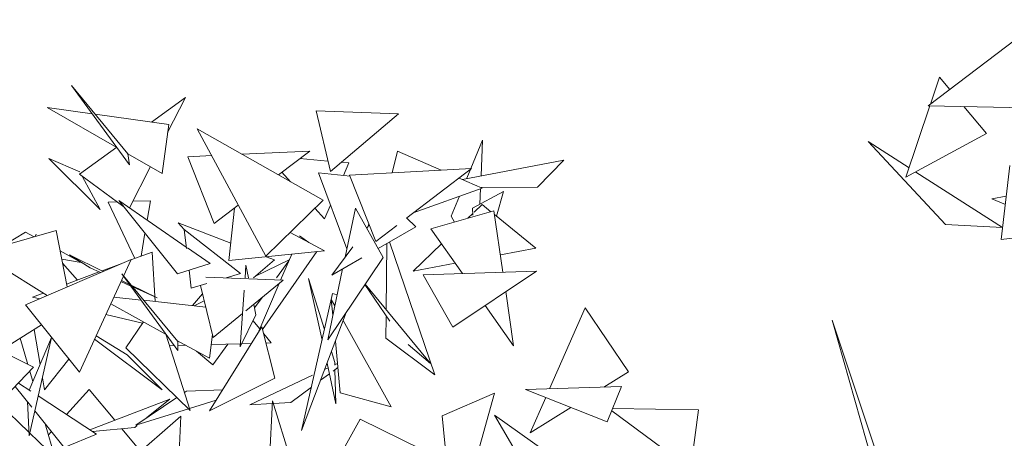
# Model space of a CAD drawing. Header units: metres. Extents: x -14.5 to 19.7, y -19.1 to 4.
# Tile 172 of 218: x 17.688 to 17.975, y 3.447 to 3.569. Entities that reach past the tile are written whole.
import ezdxf

# ---------------------------------------------------------------- set-up
doc = ezdxf.new("R2010")
doc.units = ezdxf.units.M
doc.layers.add('G-IMPT', color=7, linetype='Continuous', lineweight=5)
doc.layers.add('L-PLNT', color=7, linetype='Continuous', lineweight=5, true_color=0x005900)

# ---------------------------------------------------------------- blocks, each defined once
blk = doc.blocks.new('ÁRVORES ORNAMENTAIS - Pequeno e Médio Porte - Ipê-roxo-2976198-A')
at = {"layer": 'G-IMPT', "color": 253, "true_color": 0xaaaaaa}
for p, q in [((7.51114, 3.56893), (7.47812, 3.54387)), ((7.22859, 3.54975), (7.24505, 3.52987)), ((7.22859, 3.54975), (7.24553, 3.52672)), ((7.48136, 3.55216), (7.47875, 3.54435)), ((7.48136, 3.55216), (7.48435, 3.5486)), ((7.25196, 3.53912), (7.26182, 3.54625)), ((7.25663, 3.53605), (7.26182, 3.54625)), ((7.47858, 3.54386), (7.47163, 3.52311)), ((7.51599, 3.54311), (7.47812, 3.54387)), ((7.24182, 3.53177), (7.22155, 3.54333)), ((7.23464, 3.54152), (7.22155, 3.54333)), ((7.25695, 3.53843), (7.2355, 3.5414)), ((7.29985, 3.54243), (7.30402, 3.52478)), ((7.29985, 3.54243), (7.32389, 3.54151)), ((7.30402, 3.52478), (7.32389, 3.54151)), ((7.48849, 3.54366), (7.49504, 3.53584)), ((7.25508, 3.5242), (7.25695, 3.53843)), ((7.28519, 3.5001), (7.26527, 3.53715)), ((7.30188, 3.51636), (7.26527, 3.53715)), ((7.49504, 3.53584), (7.47163, 3.52311)), ((7.34493, 3.5256), (7.34836, 3.53386)), ((7.34788, 3.52344), (7.34836, 3.53386)), ((7.47254, 3.52583), (7.46062, 3.53346)), ((7.4831, 3.50927), (7.46062, 3.53346)), ((7.23096, 3.52394), (7.2418, 3.53178)), ((7.25508, 3.5242), (7.24505, 3.52992)), ((7.24505, 3.52987), (7.24553, 3.52672)), ((7.27827, 3.52977), (7.29803, 3.53067)), ((7.28887, 3.52375), (7.29803, 3.53067)), ((7.32355, 3.5307), (7.32205, 3.52437)), ((7.32355, 3.5307), (7.33626, 3.52513)), ((7.23696, 3.51365), (7.22204, 3.52856)), ((7.22204, 3.52856), (7.23105, 3.52464)), ((7.26254, 3.52905), (7.26946, 3.52936)), ((7.27017, 3.50962), (7.26254, 3.52905)), ((7.30331, 3.52777), (7.29516, 3.5285)), ((7.3094, 3.52723), (7.30716, 3.52742)), ((7.30781, 3.52357), (7.3094, 3.52723)), ((7.37201, 3.52806), (7.34248, 3.5224)), ((7.36432, 3.52022), (7.37201, 3.52806)), ((7.49938, 3.50496), (7.50188, 3.52653)), ((7.23096, 3.52394), (7.2439, 3.51447)), ((7.24551, 3.51417), (7.25161, 3.52618)), ((7.29244, 3.52172), (7.28989, 3.52452)), ((7.30973, 3.52336), (7.30058, 3.52437)), ((7.30058, 3.52437), (7.3088, 3.50221)), ((7.3096, 3.5237), (7.34515, 3.52561)), ((7.31724, 3.50436), (7.3096, 3.5237)), ((7.32625, 3.51122), (7.34515, 3.52561)), ((7.3437, 3.52264), (7.34483, 3.52537)), ((7.49977, 3.5084), (7.47452, 3.52457)), ((7.23696, 3.51365), (7.23172, 3.52339)), ((7.3415, 3.52283), (7.34817, 3.51991)), ((7.32815, 3.51266), (7.34817, 3.51991)), ((7.3454, 3.51405), (7.35438, 3.51892)), ((7.34751, 3.5152), (7.34772, 3.51975)), ((7.36432, 3.52022), (7.34788, 3.52004)), ((7.35438, 3.51892), (7.3524, 3.51173)), ((7.23931, 3.51586), (7.24189, 3.51594)), ((7.23931, 3.51586), (7.2471, 3.49942)), ((7.25947, 3.49497), (7.24245, 3.51628)), ((7.26207, 3.50276), (7.24245, 3.51628)), ((7.24647, 3.51607), (7.25159, 3.51622)), ((7.25066, 3.51062), (7.25159, 3.51622)), ((7.28519, 3.5001), (7.30188, 3.51636)), ((7.33918, 3.51176), (7.34158, 3.51752)), ((7.34817, 3.51516), (7.34585, 3.51291)), ((7.35078, 3.51304), (7.34817, 3.51516)), ((7.50084, 3.51754), (7.4966, 3.51678)), ((7.50056, 3.51514), (7.4966, 3.51678)), ((7.27017, 3.50962), (7.27721, 3.51494)), ((7.27611, 3.51411), (7.27448, 3.49886)), ((7.30231, 3.51094), (7.29948, 3.51403)), ((7.30231, 3.51094), (7.30407, 3.51498)), ((7.31131, 3.5141), (7.30829, 3.49979)), ((7.3194, 3.49968), (7.31131, 3.5141)), ((7.35163, 3.51329), (7.33331, 3.50807)), ((7.34547, 3.51254), (7.344, 3.51112)), ((7.3454, 3.51405), (7.3455, 3.51199)), ((7.35163, 3.51329), (7.35424, 3.49543)), ((7.36388, 3.50241), (7.35179, 3.51223)), ((7.26148, 3.50785), (7.25967, 3.50981)), ((7.27502, 3.5039), (7.25967, 3.50981)), ((7.31519, 3.50956), (7.31499, 3.50874)), ((7.32891, 3.50865), (7.3262, 3.51128)), ((7.33918, 3.51176), (7.34019, 3.51003)), ((7.20161, 3.50114), (7.22415, 3.50754)), ((7.21525, 3.50705), (7.20888, 3.5032)), ((7.21773, 3.50571), (7.21525, 3.50705)), ((7.21831, 3.50653), (7.21803, 3.5058)), ((7.22415, 3.50754), (7.22733, 3.49112)), ((7.2489, 3.5001), (7.25002, 3.5068)), ((7.26146, 3.50785), (7.26212, 3.50233)), ((7.26146, 3.50785), (7.27784, 3.49501)), ((7.29231, 3.50703), (7.30231, 3.50164)), ((7.31533, 3.50919), (7.31461, 3.50823)), ((7.31724, 3.50436), (7.32335, 3.50901)), ((7.32891, 3.50865), (7.31791, 3.50234)), ((7.33331, 3.50807), (7.34252, 3.49502)), ((7.49977, 3.5084), (7.4831, 3.50927)), ((7.29502, 3.50599), (7.29776, 3.50409)), ((7.32029, 3.4845), (7.32046, 3.5038)), ((7.3344, 3.46557), (7.32122, 3.50424)), ((7.33638, 3.50372), (7.32815, 3.49574)), ((7.49938, 3.50496), (7.50992, 3.50616)), ((7.20161, 3.50114), (7.22153, 3.48863)), ((7.23149, 3.49827), (7.2253, 3.50162)), ((7.25208, 3.5013), (7.24593, 3.49898)), ((7.25301, 3.48688), (7.25208, 3.5013)), ((7.26901, 3.49798), (7.2624, 3.50253)), ((7.27448, 3.49886), (7.30231, 3.50164)), ((7.30003, 3.50142), (7.28427, 3.47875)), ((7.31055, 3.50281), (7.3044, 3.49459)), ((7.36388, 3.50241), (7.35351, 3.50047)), ((7.21519, 3.4859), (7.24601, 3.49916)), ((7.23149, 3.49827), (7.22577, 3.49921)), ((7.226, 3.49803), (7.23042, 3.49314)), ((7.23787, 3.49566), (7.22802, 3.50048)), ((7.23402, 3.49671), (7.22802, 3.50048)), ((7.23092, 3.46635), (7.24601, 3.49916)), ((7.24325, 3.49797), (7.23753, 3.49582)), ((7.25947, 3.49497), (7.26901, 3.49798)), ((7.28165, 3.49377), (7.28773, 3.499)), ((7.28225, 3.49429), (7.29204, 3.499)), ((7.28773, 3.499), (7.28529, 3.49994)), ((7.2883, 3.49377), (7.29191, 3.4987)), ((7.29276, 3.50069), (7.28953, 3.49314)), ((7.3194, 3.49968), (7.30324, 3.47575)), ((7.31316, 3.49961), (7.3044, 3.49459)), ((7.3404, 3.49802), (7.32815, 3.49574)), ((7.2367, 3.49551), (7.22718, 3.49192)), ((7.2371, 3.49533), (7.23402, 3.49671)), ((7.26288, 3.49605), (7.26352, 3.49075)), ((7.27367, 3.49377), (7.27784, 3.49501)), ((7.27943, 3.49751), (7.27917, 3.49377)), ((7.27943, 3.49751), (7.28017, 3.49377)), ((7.30758, 3.49641), (7.30324, 3.47575)), ((7.33104, 3.49462), (7.36406, 3.49577)), ((7.33964, 3.47947), (7.36406, 3.49577)), ((7.24593, 3.49138), (7.24303, 3.49268)), ((7.24556, 3.49189), (7.2432, 3.49305)), ((7.24332, 3.49495), (7.2596, 3.47526)), ((7.24332, 3.49495), (7.25963, 3.47264)), ((7.26779, 3.494), (7.2903, 3.49311)), ((7.27942, 3.48421), (7.2903, 3.49311)), ((7.2891, 3.49213), (7.28289, 3.47761)), ((7.30229, 3.47878), (7.29765, 3.4936)), ((7.30158, 3.47563), (7.29765, 3.4936)), ((7.33964, 3.47947), (7.33104, 3.49462)), ((7.22036, 3.48936), (7.21727, 3.48819)), ((7.25353, 3.48799), (7.24605, 3.49165)), ((7.25353, 3.48799), (7.24647, 3.49114)), ((7.26352, 3.49075), (7.26808, 3.4921)), ((7.26621, 3.49155), (7.26992, 3.47643)), ((7.27892, 3.49018), (7.27778, 3.47372)), ((7.30467, 3.48927), (7.29562, 3.44935)), ((7.30467, 3.48927), (7.30598, 3.48879)), ((7.32132, 3.48115), (7.31408, 3.49181)), ((7.31416, 3.49192), (7.33319, 3.46889)), ((7.35507, 3.48977), (7.35738, 3.47396)), ((7.21937, 3.4877), (7.21727, 3.48819)), ((7.24889, 3.48733), (7.24097, 3.48819)), ((7.26775, 3.48528), (7.24969, 3.48725)), ((7.26682, 3.48909), (7.26383, 3.48571)), ((7.26432, 3.48565), (7.26731, 3.48709)), ((7.2819, 3.48502), (7.28412, 3.48806)), ((7.30474, 3.48288), (7.30429, 3.48752)), ((7.30532, 3.48567), (7.30429, 3.48752)), ((7.23092, 3.46635), (7.21519, 3.4859)), ((7.25624, 3.47728), (7.24004, 3.48618)), ((7.28169, 3.48607), (7.28229, 3.48305)), ((7.30861, 3.48371), (7.29562, 3.44935)), ((7.34906, 3.48575), (7.35738, 3.47396)), ((7.37818, 3.48505), (7.36784, 3.46148)), ((7.37818, 3.48505), (7.39081, 3.46638)), ((7.24934, 3.48059), (7.23864, 3.48313)), ((7.24442, 3.47339), (7.24958, 3.48094)), ((7.26992, 3.47643), (7.27845, 3.48342)), ((7.28229, 3.48305), (7.27778, 3.47372)), ((7.28146, 3.48134), (7.28344, 3.4789)), ((7.32174, 3.45625), (7.30773, 3.48136)), ((7.32021, 3.4762), (7.32027, 3.48247)), ((7.47317, 3.40057), (7.45013, 3.48149)), ((7.47686, 3.40129), (7.45013, 3.48149)), ((7.21988, 3.48008), (7.20788, 3.47258)), ((7.21948, 3.46859), (7.21778, 3.47877)), ((7.28408, 3.47952), (7.28291, 3.47765)), ((7.28787, 3.46458), (7.28408, 3.47952)), ((7.21372, 3.47623), (7.21594, 3.46857)), ((7.21627, 3.44775), (7.22283, 3.47641)), ((7.21634, 3.46109), (7.22279, 3.47646)), ((7.23533, 3.47594), (7.25508, 3.46114)), ((7.23577, 3.47689), (7.24488, 3.47141)), ((7.25606, 3.47738), (7.26321, 3.45514)), ((7.2688, 3.47038), (7.25935, 3.47557)), ((7.2596, 3.47526), (7.25963, 3.47264)), ((7.2688, 3.47038), (7.2697, 3.47731)), ((7.28291, 3.47764), (7.26886, 3.45502)), ((7.2846, 3.47748), (7.28673, 3.47485)), ((7.30691, 3.4603), (7.30546, 3.47537)), ((7.3344, 3.46557), (7.32021, 3.4762)), ((7.20692, 3.47306), (7.21761, 3.46774)), ((7.24442, 3.47339), (7.26321, 3.45514)), ((7.25714, 3.47403), (7.25859, 3.47407)), ((7.25962, 3.4741), (7.26192, 3.47416)), ((7.26507, 3.47243), (7.26977, 3.46843)), ((7.26932, 3.47437), (7.27784, 3.4746)), ((7.26977, 3.46843), (7.2742, 3.4745)), ((7.27821, 3.47461), (7.28108, 3.47469)), ((7.28527, 3.47481), (7.28673, 3.47485)), ((7.30531, 3.46918), (7.30431, 3.47234)), ((7.3267, 3.47437), (7.33319, 3.46889)), ((7.22073, 3.46114), (7.22788, 3.47013)), ((7.24488, 3.47141), (7.25508, 3.46114)), ((7.21761, 3.46774), (7.19077, 3.43993)), ((7.21651, 3.4666), (7.21739, 3.46359)), ((7.30335, 3.46756), (7.30232, 3.46707)), ((7.30564, 3.45712), (7.30304, 3.46897)), ((7.3062, 3.4677), (7.30479, 3.46665)), ((7.30531, 3.46918), (7.30533, 3.46832)), ((7.30536, 3.46708), (7.30564, 3.45712)), ((7.30609, 3.46885), (7.30539, 3.46852)), ((7.39081, 3.46638), (7.38366, 3.46196)), ((7.22073, 3.46114), (7.22014, 3.46465)), ((7.28787, 3.46458), (7.26886, 3.45502)), ((7.2988, 3.46541), (7.28057, 3.45681)), ((7.30372, 3.46586), (7.30114, 3.46395)), ((7.21712, 3.45609), (7.21224, 3.46218)), ((7.21682, 3.46078), (7.21319, 3.46315)), ((7.23381, 3.46129), (7.22722, 3.45398)), ((7.23381, 3.46129), (7.24126, 3.45232)), ((7.26152, 3.46041), (7.2621, 3.46081)), ((7.2621, 3.46081), (7.2727, 3.46121)), ((7.29849, 3.46198), (7.29248, 3.45752)), ((7.38878, 3.46211), (7.36082, 3.46128)), ((7.38466, 3.45182), (7.36082, 3.46128)), ((7.38466, 3.45182), (7.38878, 3.46211)), ((7.21627, 3.44775), (7.2158, 3.45774)), ((7.2359, 3.44829), (7.21894, 3.45939)), ((7.234, 3.44954), (7.25723, 3.45844)), ((7.24736, 3.45092), (7.25931, 3.45893)), ((7.25723, 3.45844), (7.25059, 3.45309)), ((7.26302, 3.45574), (7.27079, 3.45813)), ((7.28573, 3.42845), (7.28712, 3.45799)), ((7.29974, 3.4179), (7.28712, 3.45799)), ((7.30691, 3.4603), (7.32174, 3.45625)), ((7.33654, 3.45366), (7.35185, 3.46025)), ((7.35185, 3.46025), (7.33998, 3.41833)), ((7.36672, 3.45894), (7.36221, 3.44868)), ((7.20749, 3.45725), (7.21622, 3.44884)), ((7.22654, 3.44435), (7.21795, 3.45506)), ((7.24736, 3.45092), (7.2627, 3.45564)), ((7.28708, 3.4572), (7.28057, 3.45681)), ((7.29248, 3.45752), (7.28736, 3.45721)), ((7.37407, 3.45602), (7.36221, 3.44868)), ((7.40683, 3.43967), (7.38595, 3.45504)), ((7.41124, 3.45535), (7.38621, 3.4557)), ((7.41124, 3.45535), (7.40908, 3.43913)), ((7.26047, 3.45349), (7.24567, 3.44061)), ((7.26047, 3.45349), (7.25927, 3.42755)), ((7.31273, 3.45264), (7.30787, 3.4439)), ((7.33068, 3.44384), (7.31273, 3.45264)), ((7.33654, 3.45366), (7.33998, 3.41833)), ((7.37003, 3.42265), (7.3518, 3.4538)), ((7.38789, 3.42824), (7.3518, 3.4538)), ((7.22096, 3.45132), (7.22379, 3.44155)), ((7.23475, 3.44904), (7.24707, 3.45024)), ((7.24328, 3.44987), (7.24874, 3.44329)), ((7.24777, 3.45081), (7.24707, 3.45024)), ((7.21647, 3.4486), (7.22379, 3.44155)), ((7.22277, 3.44905), (7.2219, 3.44808)), ((7.22654, 3.44435), (7.2359, 3.44829))]:
    blk.add_line(p, q, dxfattribs=at)

msp = doc.modelspace()

# ---------------------------------------------------------------- block references
at = {"layer": 'L-PLNT', "color": 253, "true_color": 0xaaaaaa}
msp.add_blockref('ÁRVORES ORNAMENTAIS - Pequeno e Médio Porte - Ipê-roxo-2976198-A', (10.47483, 0), dxfattribs=at)

doc.saveas('drawing.dxf')
